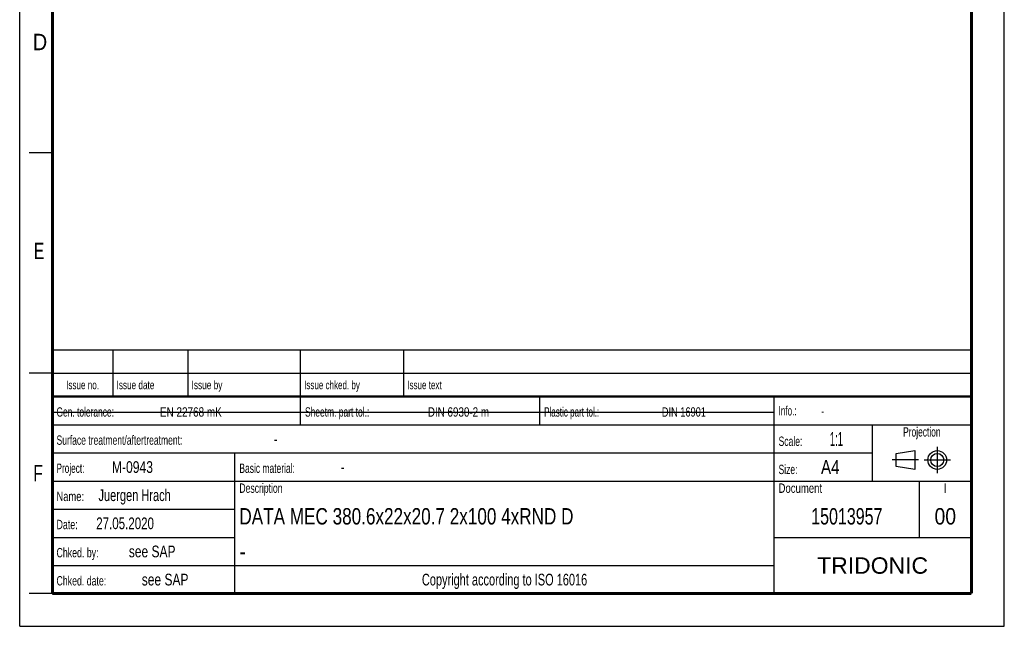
# Model space of a CAD drawing. Header units: millimetres. Extents: x 0 to 210, y 0 to 297.
# Tile 1 of 7: x 0 to 210, y 0 to 129. Entities that reach past the tile are written whole.
import ezdxf
from ezdxf.enums import TextEntityAlignment as Align

# ---------------------------------------------------------------- set-up
doc = ezdxf.new("R2010")
doc.units = ezdxf.units.MM
doc.header["$LTSCALE"] = 19.36
doc.linetypes.add('CENTER', pattern=[0.6, 0.375, -0.075, 0.075, -0.075])
doc.layers.get('0').update_dxf_attribs({"linetype": 'CONTINUOUS'})
doc.layers.add('DEFAULT_1', color=7, linetype='CENTER')
doc.layers.add('Z_NOTICE', color=7, linetype='CONTINUOUS')
doc.styles.get("Standard").update_dxf_attribs({"font": 'txt', "width": 0.7})
doc.styles.add('TEXTSTYLE_2', font='txt', dxfattribs={"width": 0.75})
doc.styles.add('TEXTSTYLE_5', font='arial.ttf')

# ---------------------------------------------------------------- blocks, each defined once
blk = doc.blocks.new('PROJEKTIONSMETHODE_BL0', base_point=(192.31, 35.47))
at = {"color": 2, "linetype": 'CONTINUOUS'}
for p, q in [((186.91, 36.87), (190.91, 37.47)), ((186.91, 34.07), (186.91, 36.87)), ((190.91, 37.47), (190.91, 33.47)), ((190.91, 33.47), (186.91, 34.07))]:
    blk.add_line(p, q, dxfattribs=at)
for radius in [2, 1.4]:
    blk.add_circle((195.71, 35.47), radius, dxfattribs=at)
at = {"layer": 'DEFAULT_1', "color": 2, "linetype": 'CENTER'}
for p, q in [((195.71, 38.27), (195.71, 32.67)), ((191.71, 35.47), (186.11, 35.47)), ((192.91, 35.47), (198.5, 35.47))]:
    blk.add_line(p, q, dxfattribs=at)

msp = doc.modelspace()

# ---------------------------------------------------------------- linework, layer by layer
at = {"color": 2, "linetype": 'CONTINUOUS'}
for p, q in [((0, 0), (0, 297)), ((210, 0), (210, 297)), ((7, 101), (2, 101)), ((6.913619, 48.960154), (6.913619, 58.960154)), ((6.913619, 58.960154), (202.913619, 58.960154)), ((19.913619, 48.960154), (19.913619, 58.960154)), ((35.913619, 48.960154), (35.913619, 58.960154)), ((59.913619, 48.960154), (59.913619, 58.960154)), ((81.913619, 48.960154), (81.913619, 58.960154)), ((202.913619, 48.960154), (202.913619, 58.960154)), ((7, 54), (2, 54)), ((6.913619, 53.960154), (202.913619, 53.960154)), ((6.913546, 6.960131), (6.913546, 48.960131)), ((6.913546, 48.960131), (202.913546, 48.960131)), ((6.913619, 48.960154), (202.913619, 48.960154)), ((59.913546, 42.960131), (59.913546, 48.960131)), ((110.913546, 42.960131), (110.913546, 48.960131)), ((160.913546, 6.960131), (160.913546, 48.960131)), ((202.913546, 6.960131), (202.913546, 48.960131)), ((6.913546, 42.960131), (202.913546, 42.960131)), ((181.913546, 30.960131), (181.913546, 42.960131)), ((6.913546, 36.960131), (181.913546, 36.960131)), ((45.913546, 6.960131), (45.913546, 36.960131)), ((6.913546, 30.960131), (202.913546, 30.960131)), ((191.913546, 18.960131), (191.913546, 30.960131)), ((6.913546, 24.960131), (45.913546, 24.960131)), ((6.913546, 18.960131), (45.913546, 18.960131)), ((160.913546, 18.960131), (202.913546, 18.960131)), ((6.913546, 12.960131), (160.913546, 12.960131)), ((7, 7), (2, 7)), ((6.913546, 6.960131), (202.913546, 6.960131)), ((0, 0), (210, 0))]:
    msp.add_line(p, q, dxfattribs=at)
at = {"color": 7, "linetype": 'CONTINUOUS'}
msp.add_line((6.94873, 45.692725), (160.74873, 45.692725), dxfattribs=at)
for points, const_width in [([(7, 7), (7, 290)], 0.7), ([(203, 7), (203, 290)], 0.7), ([(7, 49), (203, 49)], 0.5), ([(7, 7), (203, 7)], 0.7)]:
    msp.add_lwpolyline(points, dxfattribs=dict(at, const_width=const_width))

# ---------------------------------------------------------------- block references
at = {"color": 2, "linetype": 'CONTINUOUS'}
msp.add_blockref('PROJEKTIONSMETHODE_BL0', (192.305085, 35.469747), dxfattribs=at)

# ---------------------------------------------------------------- texts
at = {"color": 5, "linetype": 'CONTINUOUS', "style": 'TEXTSTYLE_2'}
for s, width, p in [('D', 0.904762, (2.807294, 122.85717)), ('E', 0.714286, (3.002453, 78.302471)), ('F', 0.714286, (2.922192, 30.897042))]:
    msp.add_text(s, height=3.5, dxfattribs=dict(at, width=width)).set_placement(p)
at = {"layer": 'Z_NOTICE', "color": 5, "linetype": 'CONTINUOUS', "style": 'TEXTSTYLE_2'}
for s, height, width, p in [('Issue date ', 1.8, 0.725108, (20.663619, 50.560154)), ('Issue by ', 1.8, 0.732804, (36.663619, 50.560154)), ('Issue chked. by', 1.8, 0.711111, (60.663619, 50.560154)), ('Issue text ', 1.8, 0.712121, (82.663619, 50.560154)), ('Gen. tolerance:', 2, 0.669841, (7.851046, 44.710131)), ('EN 22768 mK', 2, 0.792208, (29.91057, 44.710131)), ('Sheetm. part tol.:', 2, 0.67328, (60.851046, 44.710131)), ('DIN 6930-2 m', 2, 0.78373, (87.053427, 44.710131)), ('Plastic part tol.:', 2, 0.642857, (111.851046, 44.710131)), ('DIN 16901', 2, 0.73545, (136.958189, 44.710131)), ('Info.: ', 2, 0.64966, (161.851046, 44.960131)), ('Surface treatment/aftertreatment: ', 2, 0.681373, (7.851046, 38.710131)), ('Scale:  ', 2, 0.684524, (161.851046, 38.460131)), ('1:1', 3, 0.5, (172.803427, 38.460131)), ('-', 2.5, 0.714286, (54.184379, 38.710131)), ('Project: ', 2, 0.656085, (7.851046, 32.710131)), ('M-0943', 2.5, 0.77381, (19.66057, 32.710131)), ('Basic material: ', 2, 0.675595, (46.851046, 32.710131)), ('-', 2.5, 0.714286, (68.470094, 32.710131)), ('Size: ', 2, 0.678571, (161.851046, 32.460131)), (' A4', 3, 0.809524, (169.993903, 32.460131)), ('Juergen Hrach', 2.5, 0.703297, (16.803427, 26.710131)), ('Description', 2, 0.688312, (46.851046, 28.460131)), ('Document', 2, 0.761905, (161.851046, 28.460131)), ('Name: ', 2, 0.746032, (7.851046, 26.710131)), ('27.05.2020', 2.5, 0.735714, (16.327237, 20.710131)), ('Date: ', 2, 0.706349, (7.851046, 20.710131)), ('Chked. by: ', 2, 0.701299, (7.851046, 14.710131)), ('see SAP', 2.5, 0.765306, (23.279618, 14.710131)), ('Chked. date: ', 2, 0.699634, (7.851046, 8.710131)), ('see SAP', 2.5, 0.765306, (26.041522, 8.710131))]:
    msp.add_text(s, height=height, dxfattribs=dict(at, width=width)).set_placement(p)
for s, height, width, p in [('Issue no.', 1.8, 0.719577, (13.413619, 50.560154)), ('Projection', 2, 0.671429, (192.413546, 40.460131)), ('I', 2, 0.833333, (197.413546, 28.460131)), ('Copyright according to ISO 16016', 2.5, 0.700149, (103.413546, 8.710131))]:
    msp.add_text(s, height=height, dxfattribs=dict(at, width=width)).set_placement(p, align=Align.CENTER)
at = {"layer": 'Z_NOTICE', "color": 5, "linetype": 'CONTINUOUS', "width": 0.714286}
msp.add_text('-', height=1.8, dxfattribs=at).set_placement((170.946284, 44.960131))
at = {"layer": 'Z_NOTICE', "color": 7, "linetype": 'CONTINUOUS', "style": 'TEXTSTYLE_2'}
for s, width, p in [('DATA MEC 380.6x22x20.7 2x100 4xRND D', 0.780423, (46.851046, 21.710131)), ('-', 0.904762, (46.851046, 14.210131))]:
    msp.add_text(s, height=3.5, dxfattribs=dict(at, width=width)).set_placement(p)
for s, width, p in [('15013957', 0.729167, (176.413546, 21.710131)), ('00', 0.880952, (197.413546, 21.710131))]:
    msp.add_text(s, height=3.5, dxfattribs=dict(at, width=width)).set_placement(p, align=Align.CENTER)
at = {"layer": 'Z_NOTICE', "color": 5, "linetype": 'CONTINUOUS', "style": 'TEXTSTYLE_5'}
msp.add_text('TRIDONIC', height=3.5, dxfattribs=at).set_placement((181.913546, 11.210131), align=Align.CENTER)

doc.saveas('drawing.dxf')
